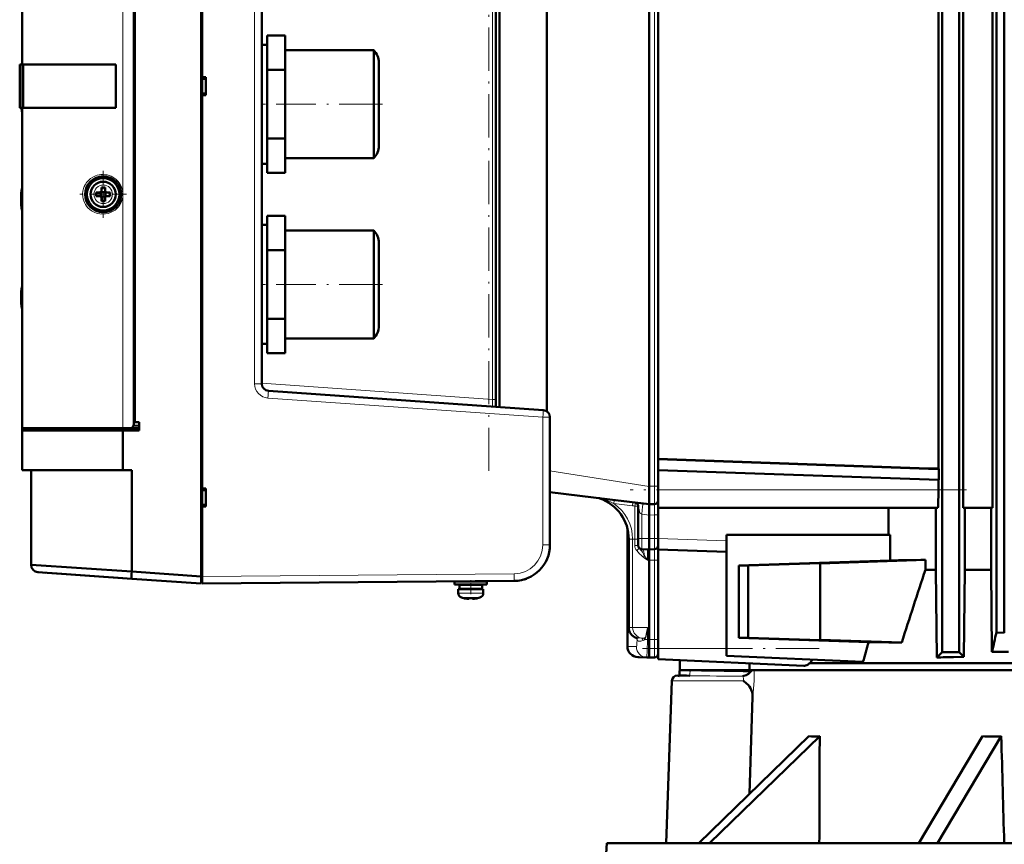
# Model space of a CAD drawing. Extents: x -2065 to 2446, y -2260 to 958.
# Tile 26 of 63: x -1792 to -1519, y 443 to 672. Entities that reach past the tile are written whole.
import ezdxf

# ---------------------------------------------------------------- set-up
doc = ezdxf.new("R2010")
doc.units = 0
doc.linetypes.add('DASHDOT', pattern=[18.5, 12, -3, 0.5, -3])

msp = doc.modelspace()

# ---------------------------------------------------------------- linework, layer by layer
at = {"color": 7, "lineweight": 50}
for p, q in [((-1536.22, 496.66), (-1536.22, 812.66)), ((-1531.47, 496.66), (-1531.47, 812.66)), ((-1521.17, 810.7), (-1521.17, 667.66)), ((-1518.97, 810.75), (-1518.97, 667.66)), ((-1741.87, 789.67), (-1741.87, 517.66)), ((-1741.87, 517.68), (-1741.87, 789.65)), ((-1741.87, 517.68), (-1741.87, 789.65)), ((-1741.57, 656.16), (-1741.57, 765.29)), ((-1791.57, 659.66), (-1791.57, 748.51)), ((-1760.57, 559.94), (-1760.57, 747.39)), ((-1760.57, 560.46), (-1760.57, 746.86)), ((-1760.57, 560.46), (-1760.57, 746.86)), ((-1760.27, 560.46), (-1760.27, 746.86)), ((-1760.27, 560.46), (-1760.27, 746.86)), ((-1660.07, 564.71), (-1660.07, 742.61)), ((-1660.07, 566.77), (-1660.07, 740.55)), ((-1725.07, 571.12), (-1725.07, 736.2)), ((-1530.43, 708.66), (-1530.43, 536.66)), ((-1522.29, 536.66), (-1522.29, 708.66)), ((-1659.07, 626.02), (-1659.07, 702.57)), ((-1617.57, 542.66), (-1617.57, 702.66)), ((-1645.96, 563.46), (-1645.96, 698.2)), ((-1537.26, 697.72), (-1537.26, 547.6)), ((-1615.07, 550.25), (-1615.07, 695.08)), ((-1718.57, 667.72), (-1723.57, 667.72)), ((-1723.57, 662.95), (-1723.57, 667.72)), ((-1718.57, 658.19), (-1718.57, 667.72)), ((-1521.17, 667.66), (-1521.17, 502.12)), ((-1518.97, 667.66), (-1518.97, 502.04)), ((-1725.07, 665.16), (-1725.07, 662.95)), ((-1723.57, 665.16), (-1725.07, 665.16)), ((-1725.07, 662.95), (-1725.07, 648.66)), ((-1723.57, 658.19), (-1723.57, 662.95)), ((-1694, 663.66), (-1718.57, 663.66)), ((-1694, 661.65), (-1694, 663.66)), ((-1694, 661.65), (-1694, 652.09)), ((-1792.25, 659.66), (-1792.24, 659.66)), ((-1792.25, 659.66), (-1792.25, 647.76)), ((-1792.24, 659.66), (-1792.07, 659.66)), ((-1792.07, 647.66), (-1792.07, 659.66)), ((-1791.57, 659.66), (-1792.07, 659.66)), ((-1765.57, 659.66), (-1791.57, 659.66)), ((-1791.27, 659.66), (-1791.27, 647.66)), ((-1765.57, 647.66), (-1765.57, 659.66)), ((-1692.57, 660.16), (-1692.57, 658.62)), ((-1692.57, 658.62), (-1692.57, 651.29)), ((-1741.57, 656.16), (-1740.57, 656.16)), ((-1741.57, 655.71), (-1741.57, 656.16)), ((-1741.57, 655.91), (-1741.57, 651.41)), ((-1740.57, 651.17), (-1740.57, 656.16)), ((-1718.57, 658.19), (-1723.57, 658.19)), ((-1723.57, 648.66), (-1723.57, 658.19)), ((-1718.57, 639.14), (-1718.57, 658.19)), ((-1740.57, 655.66), (-1741.57, 655.71)), ((-1741.57, 655.6), (-1741.57, 655.65)), ((-1741.57, 655.6), (-1741.57, 651.72)), ((-1741.57, 651.68), (-1741.57, 651.72)), ((-1740.57, 651.66), (-1741.57, 651.62)), ((-1741.57, 651.16), (-1741.57, 651.62)), ((-1741.57, 651.16), (-1740.57, 651.17)), ((-1741.57, 542.04), (-1741.57, 651.16)), ((-1694, 652.09), (-1694, 648.66)), ((-1692.57, 651.29), (-1692.57, 642.91)), ((-1792.25, 647.76), (-1792.24, 647.76)), ((-1792.24, 647.76), (-1792.07, 647.76)), ((-1725.07, 648.66), (-1725.07, 640.41)), ((-1723.57, 639.14), (-1723.57, 648.66)), ((-1694, 648.66), (-1694, 641.16)), ((-1792.19, 647.67), (-1792.17, 647.67)), ((-1792.19, 647.67), (-1792.17, 647.67)), ((-1792.19, 647.67), (-1792.17, 647.67)), ((-1792.19, 647.67), (-1792.17, 647.67)), ((-1792.19, 647.67), (-1792.17, 647.67)), ((-1792.19, 647.67), (-1792.17, 647.67)), ((-1792.19, 647.67), (-1792.17, 647.67)), ((-1792.07, 647.66), (-1792.15, 647.66)), ((-1792.15, 647.66), (-1792.15, 647.66)), ((-1791.57, 647.66), (-1792.07, 647.66)), ((-1765.57, 647.66), (-1791.57, 647.66)), ((-1791.57, 558.81), (-1791.57, 647.66)), ((-1692.57, 642.91), (-1692.57, 637.65)), ((-1725.07, 640.41), (-1725.07, 632.16)), ((-1694, 634.3), (-1694, 641.16)), ((-1718.57, 639.14), (-1723.57, 639.14)), ((-1723.57, 634.37), (-1723.57, 639.14)), ((-1718.57, 629.61), (-1718.57, 639.14)), ((-1692.57, 637.65), (-1692.57, 637.16)), ((-1723.57, 629.61), (-1723.57, 634.37)), ((-1694, 633.66), (-1694, 634.3)), ((-1723.57, 632.16), (-1725.07, 632.16)), ((-1694, 633.66), (-1718.57, 633.66)), ((-1718.57, 629.61), (-1723.57, 629.61)), ((-1659.07, 623.28), (-1659.07, 626.02)), ((-1770.99, 624.16), (-1770.07, 624.16)), ((-1770.99, 623.16), (-1770.07, 623.16)), ((-1769.7, 624.3), (-1769.71, 624.31)), ((-1768.43, 624.3), (-1769.7, 624.3)), ((-1769.7, 624.3), (-1769.7, 623.03)), ((-1769.57, 625.59), (-1769.57, 624.66)), ((-1768.57, 625.59), (-1768.57, 624.66)), ((-1768.43, 624.3), (-1768.42, 624.31)), ((-1768.43, 624.3), (-1768.43, 623.03)), ((-1767.15, 624.16), (-1768.07, 624.16)), ((-1767.15, 623.16), (-1768.07, 623.16)), ((-1659.07, 618.25), (-1659.07, 623.28)), ((-1791.87, 622.3), (-1791.57, 622.3)), ((-1791.87, 622.3), (-1791.57, 622.3)), ((-1769.7, 623.03), (-1769.71, 623.02)), ((-1769.7, 623.03), (-1768.43, 623.03)), ((-1769.57, 621.74), (-1769.57, 622.66)), ((-1768.57, 621.74), (-1768.57, 622.66)), ((-1768.43, 623.03), (-1768.42, 623.02)), ((-1718.57, 617.72), (-1723.57, 617.72)), ((-1723.57, 612.95), (-1723.57, 617.72)), ((-1718.57, 608.19), (-1718.57, 617.72)), ((-1659.07, 564.64), (-1659.07, 618.25)), ((-1725.07, 615.16), (-1725.07, 612.95)), ((-1723.57, 615.16), (-1725.07, 615.16)), ((-1725.07, 612.95), (-1725.07, 598.66)), ((-1723.57, 608.19), (-1723.57, 612.95)), ((-1694, 613.66), (-1718.57, 613.66)), ((-1694, 611.65), (-1694, 613.66)), ((-1694, 611.65), (-1694, 602.09)), ((-1692.57, 610.16), (-1692.57, 608.62)), ((-1718.57, 608.19), (-1723.57, 608.19)), ((-1723.57, 598.66), (-1723.57, 608.19)), ((-1718.57, 589.14), (-1718.57, 608.19)), ((-1692.57, 608.62), (-1692.57, 601.29)), ((-1694, 602.09), (-1694, 598.66)), ((-1692.57, 601.29), (-1692.57, 592.91)), ((-1725.07, 598.66), (-1725.07, 590.41)), ((-1723.57, 589.14), (-1723.57, 598.66)), ((-1694, 598.66), (-1694, 591.16)), ((-1791.87, 595), (-1791.57, 595)), ((-1791.87, 595), (-1791.57, 595)), ((-1725.07, 590.41), (-1725.07, 582.16)), ((-1694, 584.3), (-1694, 591.16)), ((-1692.57, 592.91), (-1692.57, 587.65)), ((-1718.57, 589.14), (-1723.57, 589.14)), ((-1723.57, 584.37), (-1723.57, 589.14)), ((-1718.57, 579.61), (-1718.57, 589.14)), ((-1692.57, 587.65), (-1692.57, 587.16)), ((-1723.57, 582.16), (-1725.07, 582.16)), ((-1723.57, 579.61), (-1723.57, 584.37)), ((-1694, 583.66), (-1718.57, 583.66)), ((-1694, 583.66), (-1694, 584.3)), ((-1718.57, 579.61), (-1723.57, 579.61)), ((-1646.93, 563.79), (-1723.21, 569.13)), ((-1660.07, 564.71), (-1660.07, 566.77)), ((-1760.57, 559.96), (-1760.57, 560.46)), ((-1760.27, 560.46), (-1760.57, 560.46)), ((-1760.57, 560.46), (-1759.07, 560.46)), ((-1760.27, 560.46), (-1760.57, 560.46)), ((-1759.07, 560.46), (-1760.27, 560.46)), ((-1759.07, 560.46), (-1760.27, 560.46)), ((-1759.07, 558.66), (-1759.07, 560.46)), ((-1759.07, 558.66), (-1759.07, 560.46)), ((-1645.07, 526.42), (-1645.07, 561.8)), ((-1763.66, 558.81), (-1791.57, 558.81)), ((-1791.57, 558.16), (-1791.57, 558.81)), ((-1791.57, 558.16), (-1791.57, 558.81)), ((-1791.57, 547.16), (-1791.57, 558.16)), ((-1763.66, 558.16), (-1791.57, 558.16)), ((-1791.57, 558.16), (-1763.66, 558.16)), ((-1791.57, 547.16), (-1791.57, 558.16)), ((-1791.27, 558.66), (-1791.27, 558.82)), ((-1791.27, 558.66), (-1788.41, 558.81)), ((-1791.27, 558.66), (-1788.41, 558.81)), ((-1791.27, 558.66), (-1791.27, 558.81)), ((-1791.27, 558.66), (-1791.27, 558.16)), ((-1763.64, 558.66), (-1791.27, 558.66)), ((-1763.64, 558.66), (-1791.27, 558.66)), ((-1791.27, 558.66), (-1791.27, 558.16)), ((-1761.53, 558.81), (-1763.66, 558.81)), ((-1763.66, 547.16), (-1763.66, 558.16)), ((-1763.66, 558.16), (-1759.07, 558.16)), ((-1763.66, 558.16), (-1759.07, 558.16)), ((-1763.66, 547.16), (-1763.66, 558.16)), ((-1763.64, 558.66), (-1759.07, 558.9)), ((-1763.64, 558.66), (-1759.07, 558.9)), ((-1759.07, 558.66), (-1763.64, 558.66)), ((-1763.64, 558.66), (-1763.64, 558.16)), ((-1759.07, 558.66), (-1763.64, 558.66)), ((-1763.64, 558.66), (-1763.64, 558.16)), ((-1759.07, 559.54), (-1760.66, 559.47)), ((-1759.07, 559.54), (-1760.66, 559.47)), ((-1759.07, 558.16), (-1759.07, 558.66)), ((-1759.07, 558.16), (-1759.07, 558.66)), ((-1615.07, 550.25), (-1540, 547.63)), ((-1615.07, 550.16), (-1615.07, 550.25)), ((-1540, 547.54), (-1615.07, 550.16)), ((-1615.07, 547.16), (-1615.07, 550.16)), ((-1791.57, 547.16), (-1789.07, 547.16)), ((-1791.57, 547.16), (-1763.66, 547.16)), ((-1763.66, 547.16), (-1791.57, 547.16)), ((-1789.07, 547.16), (-1789.07, 520.85)), ((-1789.07, 547.16), (-1761.16, 547.16)), ((-1789.07, 547.16), (-1789.07, 520.85)), ((-1763.66, 547.16), (-1761.16, 547.16)), ((-1763.66, 547.16), (-1761.16, 547.16)), ((-1761.16, 547.16), (-1761.16, 519.03)), ((-1761.16, 547.16), (-1761.16, 519.03)), ((-1537.17, 544.44), (-1615.07, 547.16)), ((-1615.07, 541.66), (-1615.07, 547.16)), ((-1540, 547.54), (-1540, 547.63)), ((-1537.26, 547.6), (-1537.17, 547.51)), ((-1537.17, 547.51), (-1537.17, 544.44)), ((-1537.26, 544.45), (-1537.26, 541.66)), ((-1741.57, 542.04), (-1740.57, 542.03)), ((-1741.57, 541.62), (-1741.57, 542.04)), ((-1741.57, 541.81), (-1741.57, 537.29)), ((-1740.57, 541.58), (-1741.57, 541.62)), ((-1741.57, 541.52), (-1741.57, 541.56)), ((-1741.57, 541.52), (-1741.57, 537.6)), ((-1740.57, 537.04), (-1740.57, 542.03)), ((-1617.57, 542.65), (-1617.57, 542.66)), ((-1617.57, 542.65), (-1617.57, 537.66)), ((-1615.07, 541.66), (-1615.07, 536.66)), ((-1645.07, 541.04), (-1628.45, 539)), ((-1628.45, 539), (-1617.57, 537.66)), ((-1741.57, 537.56), (-1741.57, 537.6)), ((-1740.57, 537.54), (-1741.57, 537.49)), ((-1741.57, 537.04), (-1741.57, 537.49)), ((-1741.57, 517.66), (-1741.57, 537.04)), ((-1741.57, 537.04), (-1740.57, 537.04)), ((-1627.39, 537.92), (-1627.36, 537.9)), ((-1620.75, 537.72), (-1620.73, 537.69)), ((-1620.57, 537.15), (-1620.57, 528.22)), ((-1616.04, 537.7), (-1617.57, 537.66)), ((-1617.57, 537), (-1617.57, 537.66)), ((-1617.57, 537), (-1617.57, 534.66)), ((-1537.43, 536.66), (-1615.07, 536.66)), ((-1615.07, 528.16), (-1615.07, 536.66)), ((-1551.11, 536.66), (-1551.11, 529.23)), ((-1537.94, 536.66), (-1537.94, 519.52)), ((-1530.43, 536.66), (-1522.29, 536.66)), ((-1529.96, 536.66), (-1529.96, 519.52)), ((-1522.59, 536.66), (-1522.59, 519.52)), ((-1617.57, 534.66), (-1617.57, 534.65)), ((-1617.57, 534.65), (-1617.57, 528.16)), ((-1623.57, 498.24), (-1623.57, 530.96)), ((-1623.19, 527.98), (-1623.19, 503.5)), ((-1620.57, 528.22), (-1620.57, 526.22)), ((-1617.57, 528.16), (-1617.57, 525.16)), ((-1615.07, 528.16), (-1615.07, 525.16)), ((-1596.07, 529.23), (-1596.07, 495.6)), ((-1550.69, 529.23), (-1596.07, 529.23)), ((-1550.69, 529.23), (-1550.69, 522.09)), ((-1619.59, 525.22), (-1617.57, 525.16)), ((-1616.04, 525.2), (-1617.57, 525.16)), ((-1617.57, 522.16), (-1617.57, 525.16)), ((-1615.07, 522.4), (-1615.07, 525.16)), ((-1596.07, 524.5), (-1615.07, 525.16)), ((-1615.07, 525.16), (-1615.07, 497.66)), ((-1617.57, 500.16), (-1617.57, 522.16)), ((-1550.69, 522.09), (-1592.67, 520.66)), ((-1540.84, 522.24), (-1570.07, 521.24)), ((-1540.84, 522.24), (-1540.84, 519.52)), ((-1789.07, 520.85), (-1761.16, 519.03)), ((-1789.07, 520.85), (-1761.16, 519.03)), ((-1771.45, 519.7), (-1771.46, 519.7)), ((-1771.45, 519.7), (-1771.46, 519.7)), ((-1590.07, 520.66), (-1592.67, 520.66)), ((-1592.67, 500.66), (-1592.67, 520.66)), ((-1570.07, 521.35), (-1590.07, 520.66)), ((-1590.07, 500.66), (-1590.07, 520.66)), ((-1570.07, 521.35), (-1570.07, 521.24)), ((-1570.07, 521.24), (-1570.07, 500.09)), ((-1540.84, 519.52), (-1537.94, 519.52)), ((-1537.94, 519.52), (-1537.7, 495.18)), ((-1529.96, 519.52), (-1530.17, 495.37)), ((-1529.96, 519.52), (-1522.59, 519.52)), ((-1522.59, 519.52), (-1522.39, 496.72)), ((-1787.21, 518.85), (-1761.16, 517.03)), ((-1761.16, 517.03), (-1787.21, 518.85)), ((-1786.9, 518.83), (-1784.99, 518.7)), ((-1783.12, 518.57), (-1767.56, 517.48)), ((-1766.16, 517.38), (-1763.63, 517.21)), ((-1761.16, 519.03), (-1741.87, 517.68)), ((-1761.16, 519.03), (-1741.87, 517.68)), ((-1761.16, 517.03), (-1741.87, 515.68)), ((-1741.87, 515.68), (-1761.16, 517.03)), ((-1761.16, 517.03), (-1741.87, 515.68)), ((-1741.87, 517.68), (-1741.87, 516.27)), ((-1741.87, 517.68), (-1741.87, 516.27)), ((-1741.87, 517.66), (-1741.57, 517.66)), ((-1741.87, 517.66), (-1741.87, 516.16)), ((-1741.87, 517.66), (-1741.57, 517.66)), ((-1741.57, 516.25), (-1741.57, 517.66)), ((-1741.57, 517.26), (-1741.57, 516.6)), ((-1741.57, 517.26), (-1741.57, 516.6)), ((-1741.87, 516.27), (-1741.87, 515.68)), ((-1741.87, 516.27), (-1741.87, 515.68)), ((-1741.87, 516.16), (-1741.87, 515.68)), ((-1741.87, 516.16), (-1741.57, 516.16)), ((-1741.87, 516.16), (-1741.57, 516.16)), ((-1741.87, 516.16), (-1741.57, 516.16)), ((-1741.57, 515.66), (-1654.98, 516.42)), ((-1741.57, 515.66), (-1741.57, 516.25)), ((-1667.07, 516.26), (-1671.57, 516.26)), ((-1671.57, 515.46), (-1671.57, 516.26)), ((-1667.07, 515.46), (-1671.57, 515.46)), ((-1667.07, 514.16), (-1670.57, 514.16)), ((-1670.57, 514.16), (-1670.57, 513.03)), ((-1667.07, 515.36), (-1670.22, 515.36)), ((-1670.22, 514.26), (-1670.22, 515.36)), ((-1667.07, 514.26), (-1670.22, 514.26)), ((-1669.07, 516.3), (-1669.07, 516.26)), ((-1669.07, 515.46), (-1669.07, 515.36)), ((-1669.07, 514.26), (-1669.07, 514.16)), ((-1667.07, 516.26), (-1662.57, 516.26)), ((-1667.07, 515.46), (-1662.57, 515.46)), ((-1663.92, 515.36), (-1667.07, 515.36)), ((-1663.92, 514.26), (-1667.07, 514.26)), ((-1667.07, 514.16), (-1663.57, 514.16)), ((-1665.07, 516.33), (-1665.07, 516.26)), ((-1665.07, 516.33), (-1665.07, 516.26)), ((-1665.07, 515.46), (-1665.07, 515.36)), ((-1665.07, 515.46), (-1665.07, 515.36)), ((-1665.07, 514.26), (-1665.07, 514.16)), ((-1665.07, 514.26), (-1665.07, 514.16)), ((-1663.92, 514.26), (-1663.92, 515.36)), ((-1663.92, 514.26), (-1663.92, 515.36)), ((-1663.57, 514.16), (-1663.57, 513.03)), ((-1663.57, 514.16), (-1663.57, 513.03)), ((-1662.57, 515.46), (-1662.57, 516.26)), ((-1662.57, 515.46), (-1662.57, 516.26)), ((-1661.06, 516.37), (-1661.04, 516.37)), ((-1669, 511.62), (-1668.99, 511.64)), ((-1667.74, 511.46), (-1667.82, 511.46)), ((-1667.67, 511.46), (-1667.74, 511.46)), ((-1667.57, 511.64), (-1667.57, 511.48)), ((-1666.57, 511.64), (-1666.57, 511.48)), ((-1666.07, 511.48), (-1666.17, 511.47)), ((-1666.07, 511.48), (-1666.17, 511.47)), ((-1665.15, 511.64), (-1665.14, 511.62)), ((-1617.57, 500.16), (-1617.57, 495.16)), ((-1590.07, 500.66), (-1592.67, 500.66)), ((-1556.61, 499.44), (-1592.67, 500.66)), ((-1570.07, 499.98), (-1590.07, 500.66)), ((-1521.17, 502.12), (-1518.97, 502.04)), ((-1615.07, 497.66), (-1615.07, 494.66)), ((-1547.43, 499.31), (-1570.07, 500.09)), ((-1570.07, 499.98), (-1570.07, 500.09)), ((-1620.6, 495.24), (-1620.65, 495.24)), ((-1620.34, 495.24), (-1620.6, 495.24)), ((-1618.19, 495.18), (-1620.34, 495.24)), ((-1618.19, 495.18), (-1617.57, 495.16)), ((-1616.04, 495.2), (-1617.57, 495.16)), ((-1615.07, 494.66), (-1574.64, 492.9)), ((-1558.2, 493.94), (-1596.07, 495.6)), ((-1537.7, 495.18), (-1536.22, 496.66)), ((-1531.47, 496.66), (-1536.22, 496.66)), ((-1533.07, 495.23), (-1533.11, 495.3)), ((-1533.11, 495.3), (-1533.07, 495.3)), ((-1533.05, 495.3), (-1533.07, 495.23)), ((-1533.07, 495.3), (-1533.05, 495.3)), ((-1533.07, 495.23), (-1533.07, 495.3)), ((-1530.17, 495.37), (-1533.05, 495.3)), ((-1530.17, 495.37), (-1531.47, 496.66)), ((-1519.47, 496.72), (-1522.39, 496.72)), ((-1517.82, 496.72), (-1519.47, 496.72)), ((-1609.07, 491.66), (-1609.07, 494.4)), ((-1589.65, 492.77), (-1589.65, 493.55)), ((-1589.65, 491.66), (-1589.65, 492.77)), ((-1574.64, 492.9), (-1574.47, 492.89)), ((-1573.04, 493.61), (-1519.79, 493.61)), ((-1519.79, 493.61), (-1465.75, 493.61)), ((-1609.74, 490.16), (-1609.72, 490.16)), ((-1609.12, 490.16), (-1609.08, 491.41)), ((-1609.12, 490.03), (-1609.12, 490.16)), ((-1609.12, 490.16), (-1607.63, 490.16)), ((-1609.08, 491.44), (-1609.07, 491.48)), ((-1609.08, 491.41), (-1609.08, 491.44)), ((-1609.07, 491.66), (-1589.65, 491.66)), ((-1609.07, 491.52), (-1609.07, 491.66)), ((-1609.07, 491.48), (-1609.07, 491.52)), ((-1606.32, 491.57), (-1606.46, 491.66)), ((-1606.22, 491.49), (-1606.32, 491.57)), ((-1589.65, 491.66), (-1519.79, 491.66)), ((-1519.79, 491.66), (-1465.75, 491.66)), ((-1612.81, 443.66), (-1611.24, 488.72)), ((-1589.68, 457.33), (-1588.83, 484.23)), ((-1603.79, 443.66), (-1573.2, 473.3)), ((-1570.2, 473.3), (-1600.79, 443.66)), ((-1542.67, 443.66), (-1525.01, 473.3)), ((-1519.81, 473.3), (-1537.47, 443.66)), ((-1629.33, 443.66), (-1629.87, 433.45)), ((-1629.33, 443.66), (-1302.14, 443.66))]:
    msp.add_line(p, q, dxfattribs=at)
at = {"color": 7, "linetype": 'DASHDOT', "lineweight": 18}
for p, q in [((-1662.07, 546.92), (-1662.07, 760.4)), ((-1691.54, 648.66), (-1721.03, 648.66)), ((-1691.54, 598.66), (-1721.03, 598.66)), ((-1529.48, 541.66), (-1622.85, 541.66)), ((-1619.36, 497.66), (-1567.89, 497.66))]:
    msp.add_line(p, q, dxfattribs=at)
at = {"color": 7, "lineweight": 18}
for p, q in [((-1661, 566.77), (-1661, 740.55)), ((-1727.05, 571.12), (-1727.05, 736.2)), ((-1763.66, 624.46), (-1763.66, 702.87)), ((-1616.04, 542.7), (-1616.04, 702.62)), ((-1763.66, 558.81), (-1763.66, 622.87)), ((-1661, 566.77), (-1725.07, 571.25)), ((-1725.07, 571.12), (-1727.05, 571.12)), ((-1647.05, 561.8), (-1723.33, 567.13)), ((-1660.07, 566.77), (-1661, 566.77)), ((-1647.05, 561.8), (-1645.45, 561.8)), ((-1647.05, 526.42), (-1647.05, 561.8)), ((-1645.45, 561.8), (-1645.07, 561.8)), ((-1645.07, 546.99), (-1617.57, 542.65)), ((-1616.04, 542.7), (-1617.57, 542.66)), ((-1615.07, 542.7), (-1616.04, 542.7)), ((-1615.07, 541.66), (-1537.26, 541.66)), ((-1627.37, 537.9), (-1622.12, 537.25)), ((-1621.54, 527.98), (-1621.54, 537.13)), ((-1619.94, 535.07), (-1619.59, 534.9)), ((-1619.59, 534.9), (-1619.59, 528.22)), ((-1619.59, 534.9), (-1617.57, 534.65)), ((-1616.04, 534.7), (-1617.57, 534.66)), ((-1615.07, 534.7), (-1616.04, 534.7)), ((-1616.04, 534.7), (-1616.04, 528.2)), ((-1623.19, 527.98), (-1622.12, 527.98)), ((-1622.12, 527.98), (-1621.54, 527.98)), ((-1622.12, 503.5), (-1622.12, 527.98)), ((-1621.54, 526.22), (-1621.54, 527.98)), ((-1621.54, 527.98), (-1620.57, 527.98)), ((-1620.57, 528.22), (-1619.59, 528.22)), ((-1619.59, 528.22), (-1617.57, 528.16)), ((-1616.04, 528.2), (-1617.57, 528.16)), ((-1615.07, 528.2), (-1616.04, 528.2)), ((-1596.07, 527.5), (-1615.07, 528.16)), ((-1645.07, 526.42), (-1647.05, 526.42)), ((-1621.54, 526.22), (-1620.57, 526.22)), ((-1619.09, 522.96), (-1618.83, 523.34)), ((-1617.57, 522.16), (-1618, 522.18)), ((-1616.04, 522.2), (-1617.57, 522.16)), ((-1616.04, 500.2), (-1616.04, 522.2)), ((-1615.07, 522.2), (-1616.04, 522.2)), ((-1654.98, 518.42), (-1741.57, 517.66)), ((-1654.98, 516.42), (-1654.97, 516.42)), ((-1669.62, 513.03), (-1670.57, 513.03)), ((-1668.94, 511.79), (-1669.64, 511.79)), ((-1667.07, 513.03), (-1669.62, 513.03)), ((-1667.07, 511.79), (-1668.94, 511.79)), ((-1664.52, 513.03), (-1667.07, 513.03)), ((-1665.19, 511.79), (-1667.07, 511.79)), ((-1664.5, 511.79), (-1665.19, 511.79)), ((-1663.57, 513.03), (-1664.52, 513.03)), ((-1623.19, 503.5), (-1622.12, 503.5)), ((-1622.12, 503.5), (-1618, 503.5)), ((-1618, 503.5), (-1618, 500.17)), ((-1620.92, 500.42), (-1620.91, 500.32)), ((-1620.91, 500.32), (-1620.91, 500.17)), ((-1620.91, 500.17), (-1620.89, 500.17)), ((-1619.59, 500.52), (-1618.98, 500.46)), ((-1619.49, 500.52), (-1619.59, 500.52)), ((-1619.49, 500.52), (-1618.91, 500.45)), ((-1619.49, 500.52), (-1618.85, 500.52)), ((-1618.91, 500.45), (-1618.98, 500.46)), ((-1618.91, 500.45), (-1618.85, 500.52)), ((-1618.74, 500.17), (-1618, 500.17)), ((-1618.69, 500.25), (-1618.64, 500.32)), ((-1618, 500.17), (-1617.57, 500.16)), ((-1616.04, 500.2), (-1617.57, 500.16)), ((-1616.04, 500.2), (-1615.07, 500.2)), ((-1621.1, 498.18), (-1623.57, 498.24)), ((-1615.07, 497.66), (-1596.07, 497.66)), ((-1606.23, 490.09), (-1606.24, 490.09)), ((-1591.4, 488.72), (-1611.24, 488.72))]:
    msp.add_line(p, q, dxfattribs=at)
at = {"color": 7, "linetype": 'DASHDOT', "lineweight": 18, "ltscale": 0.045013}
for p, q in [((-1723.42, 648.66), (-1725.22, 648.66)), ((-1723.42, 598.66), (-1725.22, 598.66))]:
    msp.add_line(p, q, dxfattribs=at)
at = {"color": 7, "linetype": 'DASHDOT', "lineweight": 18, "ltscale": 0.325}
for p, q in [((-1769.07, 630.16), (-1769.07, 617.16)), ((-1762.57, 623.66), (-1775.57, 623.66))]:
    msp.add_line(p, q, dxfattribs=at)
at = {"color": 7, "linetype": 'DASHDOT', "lineweight": 18, "ltscale": 0.098895}
msp.add_line((-1667.07, 512.7), (-1667.07, 516.66), dxfattribs=at)
at = {"color": 7, "linetype": 'DASHDOT', "lineweight": 18, "ltscale": 0.000714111}
msp.add_line((-1668.07, 511.49), (-1668.07, 511.46), dxfattribs=at)
at = {"color": 7, "linetype": 'DASHDOT', "lineweight": 18, "ltscale": 0.000741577}
msp.add_line((-1666.07, 511.46), (-1666.07, 511.49), dxfattribs=at)
at = {"color": 7, "lineweight": 18}
for points in [[(-1769.2, 618.16), (-1769.98, 618.22), (-1770.75, 618.38), (-1771.56, 618.68), (-1772.3, 619.09), (-1772.76, 619.42), (-1773.32, 619.95), (-1773.69, 620.39), (-1774.01, 620.87), (-1774.28, 621.37), (-1774.49, 621.9), (-1774.65, 622.45), (-1774.75, 623.01), (-1774.79, 623.77), (-1774.72, 624.53), (-1774.54, 625.28), (-1774.34, 625.81), (-1774.09, 626.32), (-1773.67, 626.96), (-1773.16, 627.54), (-1772.58, 628.04), (-1771.92, 628.46), (-1771.25, 628.78), (-1770.72, 628.95), (-1770.18, 629.08), (-1769.69, 629.14), (-1769.2, 629.16)], [(-1769.2, 629.16), (-1768.39, 629.11), (-1767.99, 629.03), (-1767.41, 628.87), (-1766.86, 628.66), (-1766.15, 628.28), (-1765.5, 627.8), (-1764.93, 627.22), (-1764.45, 626.57), (-1764.08, 625.88), (-1763.83, 625.21), (-1763.66, 624.46)], [(-1763.66, 622.87), (-1763.75, 622.39), (-1763.89, 621.92), (-1764.11, 621.36), (-1764.59, 620.54), (-1764.84, 620.21), (-1765.28, 619.73), (-1765.77, 619.31), (-1766.31, 618.95), (-1767, 618.6), (-1767.69, 618.37), (-1768.44, 618.21), (-1769.2, 618.16)], [(-1661, 564.78), (-1661, 564.78), (-1661, 564.78), (-1660.99, 564.78), (-1660.99, 564.8), (-1660.98, 564.96), (-1660.98, 566.05), (-1661, 566.77)], [(-1616.04, 542.7), (-1616.03, 538.23), (-1616.04, 537.76), (-1616.04, 537.71), (-1616.04, 537.7)], [(-1630.47, 539.15), (-1629.19, 538.73), (-1628.3, 538.36), (-1627.41, 537.92)], [(-1627.37, 537.9), (-1627.27, 538.76), (-1627.27, 538.84), (-1627.27, 538.85), (-1627.27, 538.85)], [(-1622.12, 537.25), (-1622.03, 538.11), (-1622.02, 538.21), (-1622.03, 538.21), (-1622.03, 538.21)], [(-1621.54, 537.13), (-1621.32, 537.99), (-1621.31, 538.06)], [(-1621.54, 537.13), (-1620.67, 537.12), (-1620.59, 537.11), (-1620.57, 537.11), (-1620.57, 537.1), (-1620.57, 537.1), (-1620.57, 537.1)], [(-1620.57, 537.15), (-1620.57, 537.14), (-1620.55, 537.12), (-1620.5, 536.99), (-1620.4, 536.6), (-1620.2, 535.71), (-1620.15, 535.49), (-1620.09, 535.27)], [(-1616.04, 534.7), (-1616.03, 537.39), (-1616.04, 537.67), (-1616.04, 537.7), (-1616.04, 537.7), (-1616.04, 537.7)], [(-1620.09, 535.27), (-1620.01, 535.12), (-1619.94, 535.07)], [(-1619.59, 528.22), (-1619.6, 525.51), (-1619.6, 525.27), (-1619.6, 525.22), (-1619.59, 525.22), (-1619.59, 525.22)], [(-1616.04, 528.2), (-1616.03, 525.52), (-1616.04, 525.22), (-1616.04, 525.2), (-1616.04, 525.2)], [(-1620.99, 524.84), (-1620.41, 525.4), (-1620.32, 525.5), (-1620.3, 525.52), (-1620.29, 525.52), (-1620.29, 525.53)], [(-1620.99, 524.84), (-1620.19, 523.97), (-1619.76, 523.53), (-1619.33, 523.14), (-1619.09, 522.96)], [(-1618.83, 523.34), (-1618.91, 523.92), (-1619.04, 524.46), (-1619.22, 524.9), (-1619.36, 525.09), (-1619.51, 525.2), (-1619.59, 525.22)], [(-1616.04, 522.2), (-1616.03, 524.89), (-1616.04, 525.17), (-1616.04, 525.2), (-1616.04, 525.2), (-1616.04, 525.2)], [(-1619.42, 524.39), (-1619.13, 523.88), (-1618.83, 523.34)], [(-1618.83, 523.34), (-1618.54, 522.96), (-1618, 522.18)], [(-1618.85, 500.52), (-1618.72, 500.59), (-1618.64, 500.71), (-1618.5, 501.13), (-1618.27, 502.1), (-1618.11, 502.92), (-1618, 503.5)], [(-1618.64, 500.32), (-1618.53, 500.51), (-1618.47, 500.68), (-1618.36, 501.15), (-1618.13, 502.57), (-1618, 503.5)], [(-1619.59, 500.52), (-1620.55, 500.58), (-1621.03, 500.63), (-1621.16, 500.66)], [(-1621.1, 498.18), (-1621.08, 498.18), (-1621.08, 498.19), (-1621.06, 498.22), (-1620.99, 498.51), (-1620.94, 499.08), (-1620.91, 500.17)], [(-1619.24, 499.87), (-1619.55, 499.77), (-1619.83, 499.72), (-1620.27, 499.71), (-1620.52, 499.74), (-1620.74, 499.85), (-1620.83, 499.95), (-1620.89, 500.17)], [(-1619.24, 499.87), (-1619.04, 499.97), (-1618.74, 500.17)], [(-1618.19, 495.18), (-1618.19, 495.18), (-1618.19, 495.18), (-1618.18, 495.18), (-1618.18, 495.19), (-1618.17, 495.22), (-1618.14, 495.54), (-1618.08, 496.82), (-1618, 500.17)], [(-1616.04, 500.2), (-1616.03, 495.73), (-1616.04, 495.26), (-1616.04, 495.21), (-1616.04, 495.2)], [(-1606.19, 491.46), (-1606.21, 490.5), (-1606.24, 490.09)], [(-1606.18, 491.46), (-1606.21, 490.5), (-1606.23, 490.09)], [(-1591.5, 489.98), (-1591.42, 489.69), (-1591.38, 489.32), (-1591.4, 488.72)], [(-1588.44, 491.66), (-1588.41, 490.75), (-1588.42, 488.66), (-1588.54, 486.58), (-1588.68, 485.29), (-1588.83, 484.23)]]:
    msp.add_lwpolyline(points, dxfattribs=at)
at = {"color": 7, "lineweight": 50}
for points in [[(-1621.5, 538.15), (-1621.14, 538.04), (-1620.83, 537.81), (-1620.65, 537.58)], [(-1667.74, 511.46), (-1667.6, 511.47), (-1667.58, 511.47), (-1667.57, 511.48), (-1667.57, 511.48), (-1667.57, 511.48)], [(-1667.57, 511.48), (-1667.57, 511.48), (-1667.57, 511.48), (-1667.58, 511.47), (-1667.59, 511.47), (-1667.63, 511.46), (-1667.74, 511.46)], [(-1667.57, 511.48), (-1667.57, 511.48), (-1667.57, 511.48), (-1667.58, 511.47), (-1667.59, 511.47), (-1667.62, 511.46)], [(-1666.57, 511.48), (-1666.57, 511.48), (-1666.57, 511.48), (-1666.56, 511.47), (-1666.55, 511.47), (-1666.51, 511.46), (-1666.4, 511.46)], [(-1666.4, 511.46), (-1666.55, 511.47), (-1666.56, 511.47), (-1666.57, 511.48), (-1666.57, 511.48), (-1666.57, 511.48)], [(-1666.57, 511.48), (-1666.57, 511.48), (-1666.57, 511.48), (-1666.56, 511.47), (-1666.55, 511.47), (-1666.51, 511.46), (-1666.4, 511.46)], [(-1574.47, 492.89), (-1574.12, 492.92), (-1573.78, 493.03), (-1573.45, 493.24), (-1573.04, 493.61)], [(-1606.24, 490.09), (-1607.17, 490.15), (-1607.63, 490.16)], [(-1589.39, 491.19), (-1589.43, 491.15), (-1589.95, 490.68), (-1590.59, 490.3), (-1591.27, 490.04), (-1591.5, 489.98)], [(-1588.83, 484.23), (-1588.85, 484.91), (-1588.97, 485.57), (-1589.2, 486.22), (-1589.43, 486.67), (-1589.72, 487.11), (-1590.09, 487.56), (-1590.53, 488), (-1591.4, 488.72)]]:
    msp.add_lwpolyline(points, dxfattribs=at)
for radius in [4.5, 3.5]:
    msp.add_circle((-1769.07, 623.66), radius, dxfattribs=at)
at = {"color": 7, "lineweight": 18}
msp.add_circle((-1769.07, 623.66), 2.57, dxfattribs=at)
at = {"color": 7, "lineweight": 50}
for centre, radius, start, end in [((-1697.57, 660.16), 5, 0, 44.427), ((-1792.15, 647.76), 0.1, 179.8863, 224.7558), ((-1792.14, 647.76), 0.107, 180.6998, 203.9142), ((-1792.14, 647.76), 0.107, 180.6663, 204.5353), ((-1792.14, 647.76), 0.107, 180.678, 204.41), ((-1792.14, 647.76), 0.107, 180.6836, 204.2839), ((-1792.14, 647.76), 0.107, 180.6891, 204.1592), ((-1792.14, 647.76), 0.107, 180.6945, 204.0354), ((-1792.15, 647.76), 0.101, 180.1265, 224.6443), ((-1792.15, 647.76), 0.1, 225.2689, 270.0365), ((-1774.62, 649.62), 17.25, 186.5226, 190.7246), ((-1774.62, 649.62), 17.25, 186.5227, 190.7246), ((-1697.57, 637.16), 5, 315.573, 360), ((-1769.07, 623.66), 5, 0, 180), ((-1774.75, 622.3), 17.12, 169.2549, 179.9963), ((-1774.75, 622.3), 17.12, 169.2549, 179.9963), ((-1769.07, 623.66), 5, 180, 360), ((-1753.99, 623.67), 17.01, 178.322, 180.0069), ((-1753.99, 623.66), 17.01, 179.9931, 181.678), ((-1770.07, 624.66), 0.5, 270, 0), ((-1770.07, 622.66), 0.5, 0, 90), ((-1769.07, 608.59), 17.01, 89.9932, 91.6779), ((-1769.07, 608.46), 17.14, 88.3285, 90.0004), ((-1768.07, 624.66), 0.5, 180, 270), ((-1768.07, 622.66), 0.5, 90, 180), ((-1784.27, 623.66), 17.13, 358.3286, 1.6729), ((-1774.75, 622.3), 17.12, 180.0037, 190.7451), ((-1774.75, 622.3), 17.12, 180.0037, 190.7451), ((-1769.07, 638.74), 17.01, 268.3221, 270.0068), ((-1769.07, 638.87), 17.14, 269.9996, 271.6715), ((-1697.57, 610.16), 5, 0, 44.427), ((-1774.75, 595), 17.12, 169.2672, 179.9963), ((-1774.75, 595), 17.12, 169.2549, 179.9963), ((-1774.75, 595), 17.12, 180.0037, 190.7325), ((-1774.75, 595), 17.12, 180.0037, 190.7451), ((-1697.57, 587.16), 5, 315.573, 360), ((-1723.07, 571.12), 2, 180, 266), ((-1647.07, 561.8), 2, 360, 86), ((-1761.81, 559.95), 1.24, 322.469, 359.5086), ((-1537.5, 675.34), 127.73, 268.8784, 270.108), ((-1537.89, 606.05), 58.55, 267.9368, 269.1543), ((-1537.93, 611.15), 63.64, 269.2537, 270.6806), ((-1631.6, 538.38), 1, 70.7927, 82.9994), ((-1635.19, 527.98), 12, 0, 70.9356), ((-1616.07, 538.7), 1, 271.5, 360), ((-1621.57, 537.15), 1, 0.0002, 34.541), ((-1655.07, 526.42), 10, 270.5, 360), ((-1619.57, 526.22), 1, 180, 268.5), ((-1616.07, 526.2), 1, 271.5, 0), ((-1787.07, 520.85), 2, 180, 265.9997), ((-1787.07, 520.85), 2, 180, 266), ((-1787.07, 520.85), 2, 180, 265.9997), ((-2, 6.4), 1622.14, 161.55948, 162.31018), ((-1655.09, 526.48), 10.07, 286.6309, 290.3033), ((-1669.27, 513.03), 1.3, 180, 253.3985), ((-1667.07, 520.41), 9, 253.3985, 257.6222), ((-1667.07, 520.41), 9, 253.3985, 257.6222), ((-1667.07, 520.41), 8.99, 257.6508, 263.6103), ((-1667.07, 520.41), 8.99, 257.6501, 263.6109), ((-1667.07, 520.41), 8.99, 257.6508, 263.6103), ((-1667.07, 520.41), 8.99, 257.6501, 263.6109), ((-1667.65, 515), 3.54, 263.2795, 268.6824), ((-1667.65, 515), 3.54, 263.2795, 268.6824), ((-1667.69, 514.23), 2.77, 265.8598, 269.0688), ((-1667.7, 512.06), 0.598, 266.2727, 280.9404), ((-1667.07, 521.53), 9.91, 267.107, 272.8907), ((-1667.07, 521.53), 9.91, 267.107, 272.8907), ((-1667.07, 521.52), 9.9, 267.1058, 272.8956), ((-1667.07, 521.52), 9.9, 267.1058, 272.8956), ((-1667.58, 511.48), 0.0108, 289.9057, 350.3011), ((-1666.55, 511.49), 0.019, 202.1589, 266.5533), ((-1666.43, 512.47), 1.01, 264.9808, 271.4068), ((-1666.48, 514.99), 3.54, 271.321, 276.7259), ((-1666.48, 514.99), 3.54, 271.321, 276.7259), ((-1666.44, 514.21), 2.75, 270.9157, 274.184), ((-1666.44, 514.21), 2.75, 270.9157, 274.184), ((-1667.07, 520.41), 8.99, 276.3897, 282.3492), ((-1667.07, 520.41), 8.99, 276.3897, 282.3492), ((-1667.07, 520.41), 8.99, 276.3897, 282.3492), ((-1667.07, 520.41), 8.99, 276.3897, 282.3492), ((-1667.07, 520.41), 9, 282.3778, 286.6016), ((-1667.07, 520.41), 9, 282.3778, 286.6016), ((-1664.87, 513.03), 1.3, 286.6016, 0), ((-1664.87, 513.03), 1.3, 286.6016, 0), ((-1620.19, 503.5), 3, 180, 251.0834), ((-1621.37, 500.22), 0.494, 18.4845, 64.9131), ((-1930.44, 591.58), 418.94, 346.914, 347.6714), ((-1620.57, 498.24), 3, 180, 268.4793), ((-1616.07, 496.2), 1, 271.5, 360), ((-1483.3, -1529.66), 2025.57, 91.40902, 91.53886), ((-1576.99, 498.05), 5.95, 311.6763, 323.9297), ((-1609.74, 488.66), 1.5, 90, 178), ((-1609.74, 488.66), 1.5, 65.7183, 89.066), ((-1606.25, 491.42), 0.0761, 35.1065, 63.4523), ((-1591.64, 493.14), 2.97, 319.0615, 330.1743), ((-1571.71, 512.24), 38.96, 267.8044, 272.217), ((59162.06, 243.73), 60732.7, 179.7834197, 179.8113825), ((-1522.41, 590.15), 116.88, 268.7284, 271.2758), ((98778.15, 3205.99), 100335.18, 181.5606796, 181.5776048)]:
    msp.add_arc(centre, radius, start, end, dxfattribs=at)
at = {"color": 7, "lineweight": 18}
for centre, radius, start, end in [((-1761.83, 611.1), 13.48, 97.7881, 99.7669), ((-1769.1, 623.66), 5.5, 351.6851, 8.3149), ((-1723.05, 571.12), 4, 180.0222, 265.977), ((-1633.12, 528.67), 10.81, 75.7951, 80.1538), ((-1634.12, 527.98), 12, 359.9999, 55.7517), ((-1622.64, 533.18), 4.1, 74.5354, 82.7971), ((-1622.54, 534.06), 4.19, 72.8554, 82.9443), ((-1621.53, 537.86), 0.294, 41.8352, 67.679), ((-1621.56, 537.1), 0.99, 0.2843, 75.2919), ((-1655.05, 526.42), 8, 270.4986, 0.0015), ((-1625.32, 520.77), 6.92, 31.51, 43.4092), ((-1637.56, 496.43), 32.33, 52.7726, 55.1504), ((-1619.12, 503.5), 3, 179.9999, 263.0001), ((-1621.48, 500.36), 0.567, 355.2716, 2.6137), ((-1621.57, 500.24), 0.68, 354.4853, 11.634), ((-1618.95, 500.47), 1.97, 184.3866, 188.5794), ((-1622.42, 497.38), 4.62, 37.2211, 41.8584), ((-1622.66, 496.12), 5.73, 46.0598, 49.1535), ((-1622.88, 496.22), 5.9, 44.0229, 46.9104), ((-1619.22, 500.61), 0.643, 317.2772, 325.59), ((-1618.1, 498.17), 2.99, 179.8566, 268.3703), ((-1626.69, -3124.73), 3614.87, 89.4422, 89.67568), ((-1626.09, -1278.16), 1769.73, 88.81182, 89.35547)]:
    msp.add_arc(centre, radius, start, end, dxfattribs=at)
for centre, major_axis, ratio, start_param, end_param in [((-1769.07, 629.16), (0, -0.5), 0.254238, 5.497634, 6.283103), ((-1723.35, 567.13), (0.14, 2), 0.008705, 4.712998, 6.283185), ((-1647.07, 561.8), (0.14, 2), 0.008705, 4.712998, 6.283185), ((-1619.67, 534.9), (0.37, 2.98), 0.025982, 4.715579, 6.283185), ((-1619.54, 526.22), (0, -2), 0.999657, 4.712448, 5.473073), ((-1618.08, 522.18), (-0.08, -3), 0.026168, 1.571482, 3.141593), ((-1655, 518.42), (0.02, -2), 0.008726, 0, 1.57072), ((-1619.68, 499.82), (0.358, -0.932), 0.431814, 1.465044, 2.253303)]:
    msp.add_ellipse(centre, major_axis=major_axis, ratio=ratio, start_param=start_param, end_param=end_param, dxfattribs=at)
at = {"color": 7, "lineweight": 50}
for centre, major_axis, ratio, start_param, end_param in [((-1761.57, 560.06), (-0.11, 1.25), 0.796344, 3.068411, 3.86525), ((-1537.43, 541.66), (0, -5), 0.034921, 0, 1.570796), ((-1455.23, 527.19), (129.34, 4.52), 0.020149, 3.88155, 3.988331), ((-1761.02, 519.03), (-0.14, -2), 0.069587, 4.717255, 6.283185), ((-1761.02, 519.03), (-0.14, -2), 0.069587, 4.717255, 6.283178), ((-1761.02, 519.03), (0.14, 2), 0.069587, 2.767652, 2.987827), ((1184.34, -298.53), (0, -2857.25), 0.999048, 4.429347, 4.431349), ((-1454.25, 494.09), (134.72, -4.71), 0.020149, 2.33533, 2.434513)]:
    msp.add_ellipse(centre, major_axis=major_axis, ratio=ratio, start_param=start_param, end_param=end_param, dxfattribs=at)

doc.saveas('drawing.dxf')
